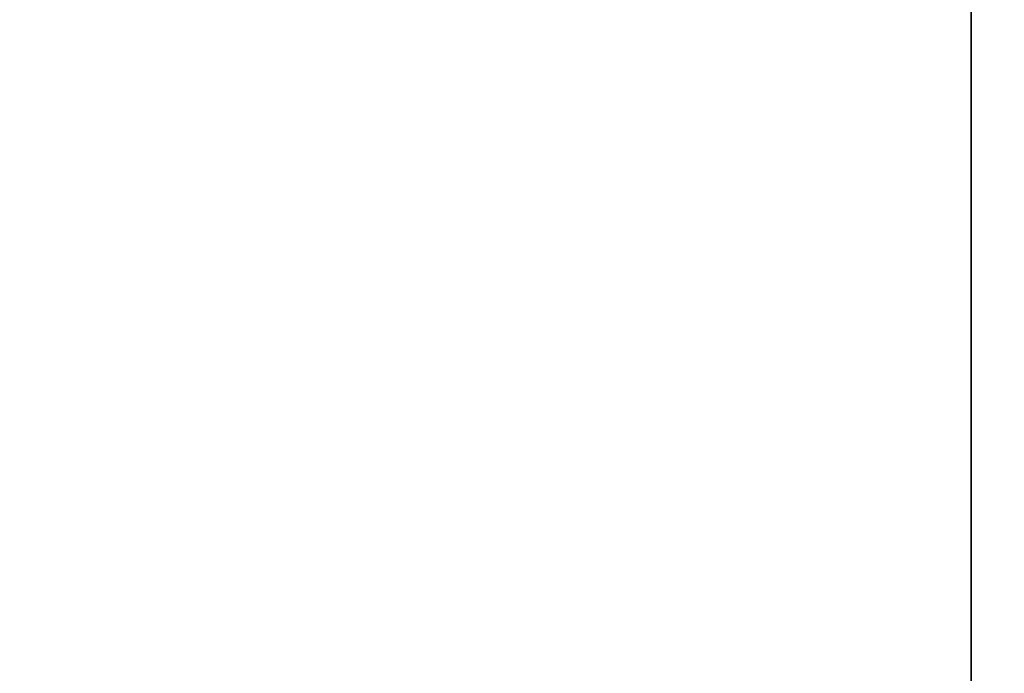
# Model space of a CAD drawing. Extents: x 0 to 80, y 0 to 80.
# Tile 159 of 256: x 8.3194 to 8.3428, y 35.3912 to 35.4067. Entities that reach past the tile are written whole.
import ezdxf

# ---------------------------------------------------------------- set-up
doc = ezdxf.new("R2010")
doc.units = 0
doc.header["$LTSCALE"] = 25.4
doc.layers.get('0').update_dxf_attribs({"color": 13, "linetype": 'CONTINUOUS'})

# ---------------------------------------------------------------- blocks, each defined once
blk = doc.blocks.new('ORBIT-I-KINKIET-20-7806-78')
at = {"color": 7}
blk.add_line((24.738592, 35.64608, 304.17984), (24.738592, 35.76836, 304.17984), dxfattribs=at)
mesh = blk.add_polyface(dxfattribs=at)
corners = [(25.044687, 35.76836, 343.570343), (24.319977, 35.64608, 343.135315), (25.044687, 35.64608, 343.570343)]
mesh.append_faces([[corners[k] for k in face] for face in [(0, 1, 2)]], dxfattribs={"color": 7})
mesh = blk.add_polyface(dxfattribs=at)
corners = [(25.044687, 35.76836, 343.570343), (24.319977, 35.76836, 343.135315), (24.319977, 35.64608, 343.135315)]
mesh.append_faces([[corners[k] for k in face] for face in [(0, 1, 2)]], dxfattribs={"color": 7})
mesh = blk.add_polyface(dxfattribs=at)
corners = [(24.6938, 35.76836, 304.978882), (24.738592, 35.64608, 304.17984), (24.6938, 35.64608, 304.978882)]
mesh.append_faces([[corners[k] for k in face] for face in [(0, 1, 2)]], dxfattribs={"color": 7})
mesh = blk.add_polyface(dxfattribs=at)
corners = [(24.738592, 35.76836, 304.17984), (24.738592, 35.64608, 304.17984), (24.6938, 35.76836, 304.978882)]
mesh.append_faces([[corners[k] for k in face] for face in [(0, 1, 2)]], dxfattribs={"color": 7})

msp = doc.modelspace()

# ---------------------------------------------------------------- block references
at = {"color": 0}
msp.add_blockref('ORBIT-I-KINKIET-20-7806-78', (-16.396614, -0.346078, -57.5), dxfattribs=at)

doc.saveas('drawing.dxf')
